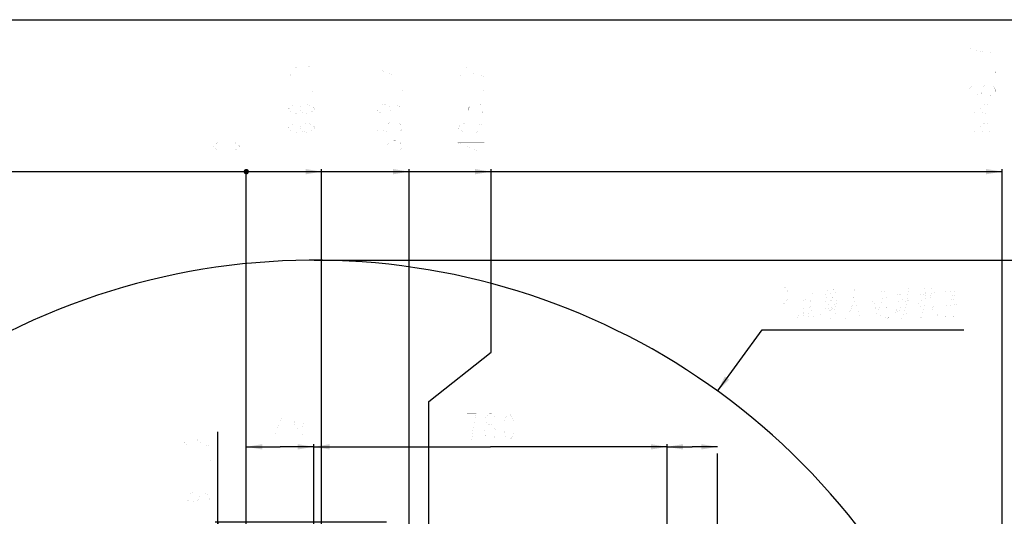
# Model space of a CAD drawing. Header units: millimetres. Extents: x -741 to 6994, y 0 to 4947.
# Tile 96 of 97: x 3111 to 5285, y 3851 to 4947. Entities that reach past the tile are written whole.
import ezdxf

# ---------------------------------------------------------------- set-up
doc = ezdxf.new("R2010")
doc.units = ezdxf.units.MM
doc.header["$LTSCALE"] = 384.676471
doc.layers.get('0').update_dxf_attribs({"linetype": 'CONTINUOUS'})
for name, color, linetype in [('运动范围_DXF_BALLOON', 7, 'CONTINUOUS'), ('运动范围_DXF_CONTINUOUS_LINE', 7, 'CONTINUOUS'), ('运动范围_DXF_DIMENSION', 7, 'CONTINUOUS'), ('运动范围_DXF_FORMAT', 7, 'CONTINUOUS'), ('运动范围_DXF_TEXT', 7, 'CONTINUOUS')]:
    doc.layers.add(name, color=color, linetype=linetype)
doc.styles.get("Standard").update_dxf_attribs({"font": 'txt', "width": 0.7})
doc.dimstyles.new('DIMSTYLE_2', dxfattribs={"dimtxt": 58.823529, "dimasz": 35.294118, "dimexe": 1, "dimexo": 0, "dimgap": 2.5, "dimtad": 1, "dimdsep": 46, "dimtxsty": 'Standard', "dimblk": '_FILLED', "dimblk1": '_FILLED', "dimblk2": '_FILLED', "dimcen": 0.09, "dimclrt": 5, "dimazin": 2, "dimtp": 0.01, "dimtm": 0.01, "dimtfac": 1, "dimtofl": 0, "dimtmove": 0, "dimatfit": 3, "dimldrblk": '_FILLED', "dimfxl": 0, "dimtolj": 1, "dimarcsym": 0})
doc.dimstyles.new('DIMSTYLE_3', dxfattribs={"dimtxt": 58.823529, "dimasz": 35.294118, "dimexe": 1, "dimexo": 0, "dimgap": 2.5, "dimtad": 1, "dimdec": 1, "dimdsep": 46, "dimtxsty": 'Standard', "dimblk": '_FILLED', "dimblk1": '_FILLED', "dimblk2": '_FILLED', "dimcen": 0.09, "dimclrt": 5, "dimazin": 2, "dimtp": 0.01, "dimtm": 0.01, "dimtfac": 1, "dimtdec": 1, "dimtofl": 0, "dimtmove": 0, "dimatfit": 3, "dimldrblk": '_FILLED', "dimfxl": 0, "dimtolj": 1, "dimarcsym": 0})
doc.dimstyles.new('DIMSTYLE_4', dxfattribs={"dimtxt": 58.823529, "dimasz": 35.294118, "dimexe": 1, "dimexo": 0, "dimgap": 2.5, "dimtad": 0, "dimtih": 1, "dimtoh": 1, "dimdsep": 46, "dimtxsty": 'Standard', "dimblk": '_FILLED', "dimblk1": '_FILLED', "dimblk2": '_FILLED', "dimcen": 0.09, "dimclrt": 5, "dimazin": 2, "dimtp": 0.01, "dimtm": 0.01, "dimtfac": 1, "dimtofl": 0, "dimtmove": 0, "dimatfit": 3, "dimldrblk": '_FILLED', "dimfxl": 0, "dimtolj": 1, "dimarcsym": 0})
doc.dimstyles.new('DIMSTYLE_6', dxfattribs={"dimtxt": 58.823529, "dimasz": 35.294118, "dimexe": 1, "dimexo": 0, "dimgap": 2.5, "dimtad": 0, "dimtih": 1, "dimtoh": 1, "dimdec": 1, "dimdsep": 46, "dimtxsty": 'Standard', "dimblk": '_FILLED', "dimblk1": '_FILLED', "dimblk2": '_FILLED', "dimcen": 0.09, "dimclrt": 5, "dimazin": 2, "dimtp": 0.01, "dimtm": 0.01, "dimtfac": 1, "dimtofl": 0, "dimtmove": 0, "dimatfit": 3, "dimldrblk": '_FILLED', "dimfxl": 0, "dimtolj": 1, "dimarcsym": 0})

# ---------------------------------------------------------------- blocks, each defined once
blk = doc.blocks.new('_FILLED')
at = {"color": 0, "linetype": 'ByBlock'}
blk.add_solid([(0, 0), (-1, 0.167), (-1, -0.167)], dxfattribs=at)
blk = doc.blocks.new('*D6')
at = {"layer": '运动范围_DXF_DIMENSION', "color": 2, "linetype": 'Continuous', "transparency": 16777216}
for p, q in [((4540.5, 4004.3), (4596, 4004.3)), ((4651.5, 4004.3), (4596, 4004.3)), ((4540.5, 3752.4), (4540.5, 3989.6)), ((4651.5, 3791.4), (4651.5, 3989.6))]:
    blk.add_line(p, q, dxfattribs=at)
at = {"layer": '运动范围_DXF_DIMENSION', "color": 2, "linetype": 'Continuous', "transparency": 16777216, "xscale": 35.2941176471, "yscale": 35.2941176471, "zscale": 35.2941176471, "rotation": 180}
blk.add_blockref('_FILLED', (4540.5, 4004.3), dxfattribs=at)
at = {"layer": '运动范围_DXF_DIMENSION', "color": 2, "linetype": 'Continuous', "transparency": 16777216, "xscale": 35.2941176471, "yscale": 35.2941176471, "zscale": 35.2941176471}
blk.add_blockref('_FILLED', (4651.5, 4004.3), dxfattribs=at)
blk = doc.blocks.new('*D7')
at = {"layer": '运动范围_DXF_DIMENSION', "color": 2, "linetype": 'Continuous', "transparency": 16777216}
for p, q in [((3548.4, 3792.5), (3548.4, 4037.3)), ((3920.8, 3838.1), (3542.5, 3838.1)), ((3548.4, 3838.1), (3548.4, 3792.5)), ((3548.4, 3746.9), (3548.4, 3792.5)), ((4084.8, 3746.9), (3542.5, 3746.9))]:
    blk.add_line(p, q, dxfattribs=at)
at = {"layer": '运动范围_DXF_DIMENSION', "color": 2, "linetype": 'Continuous', "transparency": 16777216, "xscale": 35.2941176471, "yscale": 35.2941176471, "zscale": 35.2941176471}
for p, rotation in [((3548.4, 3838.1), 90), ((3548.4, 3746.9), 270)]:
    blk.add_blockref('_FILLED', p, dxfattribs=dict(at, rotation=rotation))
blk = doc.blocks.new('*D13')
at = {"layer": '运动范围_DXF_DIMENSION', "color": 2, "linetype": 'Continuous', "transparency": 16777216}
for p, q in [((3760.5, 3718), (3760.5, 4010.2)), ((3760.5, 4004.3), (4150.5, 4004.3)), ((4540.5, 4004.3), (4150.5, 4004.3)), ((4540.5, 3770.5), (4540.5, 4010.2))]:
    blk.add_line(p, q, dxfattribs=at)
at = {"layer": '运动范围_DXF_DIMENSION', "color": 2, "linetype": 'Continuous', "transparency": 16777216, "xscale": 35.2941176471, "yscale": 35.2941176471, "zscale": 35.2941176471, "rotation": 180}
blk.add_blockref('_FILLED', (3760.5, 4004.3), dxfattribs=at)
at = {"layer": '运动范围_DXF_DIMENSION', "color": 2, "linetype": 'Continuous', "transparency": 16777216, "xscale": 35.2941176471, "yscale": 35.2941176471, "zscale": 35.2941176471}
blk.add_blockref('_FILLED', (4540.5, 4004.3), dxfattribs=at)
blk = doc.blocks.new('*D14')
at = {"layer": '运动范围_DXF_DIMENSION', "color": 2, "linetype": 'Continuous', "transparency": 16777216}
for p, q in [((3611.5, 2795.9), (3611.5, 4010.2)), ((3611.5, 4004.3), (3686, 4004.3)), ((3760.5, 4004.3), (3686, 4004.3)), ((3760.5, 3718), (3760.5, 4010.2))]:
    blk.add_line(p, q, dxfattribs=at)
at = {"layer": '运动范围_DXF_DIMENSION', "color": 2, "linetype": 'Continuous', "transparency": 16777216, "xscale": 35.2941176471, "yscale": 35.2941176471, "zscale": 35.2941176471, "rotation": 180}
blk.add_blockref('_FILLED', (3611.5, 4004.3), dxfattribs=at)
at = {"layer": '运动范围_DXF_DIMENSION', "color": 2, "linetype": 'Continuous', "transparency": 16777216, "xscale": 35.2941176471, "yscale": 35.2941176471, "zscale": 35.2941176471}
blk.add_blockref('_FILLED', (3760.5, 4004.3), dxfattribs=at)
blk = doc.blocks.new('*D15')
at = {"layer": '运动范围_DXF_DIMENSION', "color": 2, "linetype": 'Continuous', "transparency": 16777216}
blk.add_line((3611.5, 2795.9), (3611.5, 4617.5), dxfattribs=at)
blk = doc.blocks.new('*D24')
at = {"layer": '运动范围_DXF_BALLOON', "color": 2, "linetype": 'Continuous', "transparency": 16777216}
blk.add_line((3777.8, 3150.6), (3777.8, 4617.5), dxfattribs=at)
blk = doc.blocks.new('*D25')
at = {"layer": '运动范围_DXF_BALLOON', "color": 2, "linetype": 'Continuous', "transparency": 16777216}
blk.add_line((3970.9, 2754.2), (3970.9, 4617.5), dxfattribs=at)
blk = doc.blocks.new('*D26')
at = {"layer": '运动范围_DXF_BALLOON', "color": 2, "linetype": 'Continuous', "transparency": 16777216}
blk.add_line((2243.3, 2961.2), (2243.3, 4617.5), dxfattribs=at)
blk = doc.blocks.new('*D27')
at = {"layer": '运动范围_DXF_BALLOON', "color": 2, "linetype": 'Continuous', "transparency": 16777216}
for p, q in [((4151.9, 4213.6), (4151.9, 4617.5)), ((4014.7, 4104.3), (4151.9, 4213.6)), ((4014.7, 2896.9), (4014.7, 4104.3))]:
    blk.add_line(p, q, dxfattribs=at)
blk = doc.blocks.new('*D32')
at = {"layer": '运动范围_DXF_BALLOON', "color": 2, "linetype": 'Continuous', "transparency": 16777216}
blk.add_line((3761.1, 4416.1), (5504.8, 4416.1), dxfattribs=at)
blk = doc.blocks.new('*D34')
at = {"layer": '运动范围_DXF_BALLOON', "color": 2, "linetype": 'Continuous', "transparency": 16777216}
blk.add_line((5280.3, 2896.9), (5280.3, 4617.5), dxfattribs=at)

msp = doc.modelspace()

# ---------------------------------------------------------------- linework, layer by layer
at = {"color": 2, "linetype": 'Continuous'}
msp.add_line((2243.271, 4611.651), (5280.265, 4611.651), dxfattribs=at)
at = {"color": 2, "linetype": 'Continuous', "const_width": 5.882}
msp.add_lwpolyline([(3608.594, 4611.651, 1), (3614.476, 4611.651, 1)], format="xyb", close=True, dxfattribs=at)
msp.add_lwpolyline([(3608.594, 4611.651, 1), (3614.476, 4611.651, 1)], format="xyb", close=True, dxfattribs=at)
msp.add_lwpolyline([(3608.594, 4611.651, 1), (3614.476, 4611.651, 1)], format="xyb", close=True, dxfattribs=at)
msp.add_lwpolyline([(3608.594, 4611.651, 1), (3614.476, 4611.651, 1)], format="xyb", close=True, dxfattribs=at)
msp.add_lwpolyline([(3608.594, 4611.651, 1), (3614.476, 4611.651, 1)], format="xyb", close=True, dxfattribs=at)
at = {"color": 2, "linetype": 'Continuous'}
for points in [[(3777.847, 4611.651), (3742.553, 4605.769), (3742.553, 4617.534)], [(3970.908, 4611.651), (3935.614, 4605.769), (3935.614, 4617.534)], [(4151.853, 4611.651), (4116.559, 4605.769), (4116.559, 4617.534)], [(5280.265, 4611.651), (5244.971, 4605.769), (5244.971, 4617.534)]]:
    msp.add_solid(points, dxfattribs=at)
at = {"layer": '运动范围_DXF_BALLOON', "color": 5, "linetype": 'Continuous', "const_width": 0.0588}
for points in [[(5265.559, 4873.416), (5241.049, 4875.99), (5226.343, 4878.563), (5216.539, 4881.137), (5206.735, 4883.71), (5206.735, 4863.122)], [(3709.22, 4824.519), (3704.318, 4829.666), (3704.318, 4834.813), (3709.22, 4839.96), (3714.122, 4842.534), (3719.024, 4842.534), (3723.926, 4839.96), (3728.828, 4834.813), (3733.73, 4839.96)], [(3728.828, 4829.666), (3728.828, 4834.813)], [(3733.73, 4839.96), (3743.534, 4845.107), (3748.436, 4845.107)], [(3748.436, 4845.107), (3758.239, 4839.96), (3763.141, 4834.813), (3763.141, 4829.666), (3758.239, 4824.519), (3753.337, 4821.945)], [(3956.202, 4839.96), (3897.378, 4839.96), (3941.496, 4821.945), (3941.496, 4845.107)], [(4088.128, 4821.945), (4083.226, 4824.519), (4078.324, 4829.666), (4078.324, 4834.813), (4083.226, 4839.96), (4088.128, 4842.534), (4097.932, 4842.534), (4102.834, 4839.96)], [(4102.834, 4839.96), (4112.638, 4829.666), (4122.442, 4824.519), (4137.147, 4821.945), (4137.147, 4842.534)], [(5265.559, 4832.24), (5265.559, 4829.666), (5260.657, 4829.666), (5265.559, 4832.24)], [(3763.141, 4791.063), (3763.141, 4788.489), (3758.239, 4788.489), (3763.141, 4791.063)], [(3956.202, 4791.063), (3956.202, 4788.489), (3951.3, 4788.489), (3956.202, 4791.063)], [(4137.147, 4791.063), (4137.147, 4788.489), (4132.245, 4788.489), (4137.147, 4791.063)], [(5231.245, 4788.489), (5226.343, 4783.342), (5221.441, 4780.769), (5216.539, 4780.769), (5211.637, 4783.342), (5206.735, 4788.489), (5206.735, 4793.637), (5211.637, 4798.784), (5216.539, 4801.357), (5221.441, 4801.357), (5226.343, 4798.784), (5231.245, 4793.637)], [(5250.853, 4778.195), (5245.951, 4778.195), (5241.049, 4780.769), (5236.147, 4783.342), (5231.245, 4788.489), (5231.245, 4793.637), (5236.147, 4798.784), (5245.951, 4803.931)], [(5245.951, 4803.931), (5250.853, 4803.931), (5255.755, 4801.357), (5260.657, 4798.784), (5265.559, 4793.637), (5265.559, 4788.489)], [(5265.559, 4788.489), (5260.657, 4783.342), (5250.853, 4778.195)], [(4107.736, 4757.607), (4117.54, 4762.754), (4122.442, 4762.754)], [(4122.442, 4762.754), (4132.245, 4757.607), (4137.147, 4752.46), (4137.147, 4747.313), (4132.245, 4742.166), (4127.343, 4739.592)], [(3743.534, 4739.592), (3733.73, 4742.166), (3728.828, 4749.887), (3733.73, 4757.607), (3743.534, 4760.181), (3753.337, 4757.607), (3758.239, 4755.034), (3763.141, 4749.887), (3758.239, 4744.739), (3753.337, 4742.166), (3743.534, 4739.592), (3723.926, 4739.592), (3714.122, 4742.166), (3709.22, 4744.739), (3704.318, 4749.887), (3709.22, 4755.034), (3714.122, 4757.607)], [(3916.986, 4760.181), (3926.79, 4757.607), (3931.692, 4749.887), (3926.79, 4742.166), (3916.986, 4739.592), (3907.182, 4742.166), (3902.28, 4744.739), (3897.378, 4749.887), (3902.28, 4755.034), (3907.182, 4757.607), (3916.986, 4760.181), (3936.594, 4760.181), (3946.398, 4757.607), (3951.3, 4755.034), (3956.202, 4749.887), (3951.3, 4744.739), (3946.398, 4742.166)], [(4083.226, 4742.166), (4078.324, 4747.313), (4078.324, 4752.46), (4083.226, 4757.607), (4088.128, 4760.181), (4093.03, 4760.181), (4097.932, 4757.607), (4102.834, 4752.46), (4107.736, 4757.607)], [(4102.834, 4747.313), (4102.834, 4752.46)], [(5245.951, 4739.592), (5236.147, 4742.166), (5231.245, 4749.887), (5236.147, 4757.607), (5245.951, 4760.181), (5255.755, 4757.607), (5260.657, 4755.034), (5265.559, 4749.887), (5260.657, 4744.739), (5255.755, 4742.166), (5245.951, 4739.592), (5226.343, 4739.592), (5216.539, 4742.166), (5211.637, 4744.739), (5206.735, 4749.887), (5211.637, 4755.034), (5216.539, 4757.607)], [(3743.534, 4698.416), (3733.73, 4700.989), (3728.828, 4708.71), (3733.73, 4716.431), (3743.534, 4719.004), (3753.337, 4716.431), (3758.239, 4713.857), (3763.141, 4708.71), (3758.239, 4703.563), (3753.337, 4700.989), (3743.534, 4698.416), (3723.926, 4698.416), (3714.122, 4700.989), (3709.22, 4703.563), (3704.318, 4708.71), (3709.22, 4713.857), (3714.122, 4716.431)], [(3897.378, 4719.004), (3897.378, 4703.563), (3921.888, 4700.989), (3916.986, 4706.136), (3916.986, 4711.284), (3921.888, 4716.431), (3926.79, 4719.004), (3936.594, 4721.578), (3946.398, 4719.004), (3951.3, 4716.431), (3956.202, 4711.284), (3956.202, 4706.136), (3951.3, 4700.989), (3946.398, 4698.416)], [(4137.147, 4708.71), (4132.245, 4703.563), (4127.343, 4700.989), (4117.54, 4698.416), (4097.932, 4698.416), (4088.128, 4700.989), (4083.226, 4703.563), (4078.324, 4708.71), (4083.226, 4713.857), (4088.128, 4716.431), (4097.932, 4719.004), (4117.54, 4719.004), (4127.343, 4716.431), (4132.245, 4713.857), (4137.147, 4708.71)], [(5245.951, 4698.416), (5236.147, 4700.989), (5231.245, 4708.71), (5236.147, 4716.431), (5245.951, 4719.004), (5255.755, 4716.431), (5260.657, 4713.857), (5265.559, 4708.71), (5260.657, 4703.563), (5255.755, 4700.989), (5245.951, 4698.416), (5226.343, 4698.416), (5216.539, 4700.989), (5211.637, 4703.563), (5206.735, 4708.71), (5211.637, 4713.857), (5216.539, 4716.431)], [(3902.28, 4659.813), (3897.378, 4664.96), (3897.378, 4670.107), (3902.28, 4675.254), (3907.182, 4677.828), (3912.084, 4677.828), (3916.986, 4675.254), (3921.888, 4670.107), (3926.79, 4675.254)], [(3926.79, 4675.254), (3936.594, 4680.401), (3941.496, 4680.401), (3946.398, 4677.828), (3951.3, 4675.254), (3956.202, 4670.107), (3956.202, 4664.96), (3951.3, 4659.813), (3946.398, 4657.239)], [(4137.147, 4675.254), (4078.324, 4675.254), (4122.442, 4657.239), (4122.442, 4680.401)], [(3704.318, 4667.533), (3763.141, 4667.533)], [(3921.888, 4664.96), (3921.888, 4670.107)], [(5206.735, 4667.533), (5265.559, 4667.533)]]:
    msp.add_lwpolyline(points, dxfattribs=at)
at = {"layer": '运动范围_DXF_CONTINUOUS_LINE', "color": 2, "linetype": 'Continuous'}
msp.add_arc((3761.088, 2896.931), 1519.177, 329.783411, 184.530522, dxfattribs=at)
at = {"layer": '运动范围_DXF_DIMENSION', "color": 5, "linetype": 'Continuous', "const_width": 0.0588}
for points in [[(3596.829, 4667.533), (3591.927, 4662.386), (3587.025, 4659.813), (3577.221, 4657.239), (3557.613, 4657.239), (3547.81, 4659.813), (3542.908, 4662.386), (3538.006, 4667.533), (3542.908, 4672.681), (3547.81, 4675.254), (3557.613, 4677.828), (3577.221, 4677.828), (3587.025, 4675.254), (3591.927, 4672.681), (3596.829, 4667.533)], [(3644.859, 4077.871), (3644.859, 4019.048)], [(3693.756, 4019.048), (3693.756, 4077.871), (3675.741, 4033.754), (3698.903, 4033.754)], [(3737.506, 4058.264), (3734.932, 4048.46), (3727.212, 4043.558), (3719.491, 4048.46), (3716.917, 4058.264), (3719.491, 4068.067), (3722.065, 4072.969), (3727.212, 4077.871), (3732.359, 4072.969), (3734.932, 4068.067), (3737.506, 4058.264), (3737.506, 4038.656), (3734.932, 4028.852), (3732.359, 4023.95), (3727.212, 4019.048), (3722.065, 4023.95), (3719.491, 4028.852)], [(4109.359, 4019.048), (4111.932, 4043.558), (4114.506, 4058.264), (4117.079, 4068.067), (4119.653, 4077.871), (4099.064, 4077.871)], [(4147.962, 4053.362), (4142.814, 4058.264), (4140.241, 4063.165), (4140.241, 4068.067), (4142.814, 4072.969), (4147.962, 4077.871), (4153.109, 4077.871), (4158.256, 4072.969), (4160.829, 4068.067), (4160.829, 4063.165), (4158.256, 4058.264), (4153.109, 4053.362)], [(4191.712, 4019.048), (4186.564, 4023.95), (4183.991, 4028.852), (4181.417, 4038.656), (4181.417, 4058.264), (4183.991, 4068.067), (4186.564, 4072.969), (4191.712, 4077.871), (4196.859, 4072.969), (4199.432, 4068.067), (4202.006, 4058.264), (4202.006, 4038.656), (4199.432, 4028.852), (4196.859, 4023.95), (4191.712, 4019.048)], [(4554.858, 4077.871), (4554.858, 4019.048)], [(4596.035, 4077.871), (4596.035, 4019.048)], [(4637.211, 4077.871), (4637.211, 4019.048)], [(4137.667, 4033.754), (4137.667, 4038.656), (4140.241, 4043.558), (4142.814, 4048.46), (4147.962, 4053.362), (4153.109, 4053.362), (4158.256, 4048.46)], [(4158.256, 4048.46), (4163.403, 4038.656), (4163.403, 4033.754), (4160.829, 4028.852), (4158.256, 4023.95), (4153.109, 4019.048), (4147.962, 4019.048)], [(3484.688, 4006.369), (3479.787, 4008.942), (3474.885, 4014.089), (3474.885, 4019.236), (3479.787, 4024.384), (3484.688, 4026.957), (3494.492, 4026.957), (3499.394, 4024.384), (3504.296, 4019.236), (3509.198, 4014.089), (3519.002, 4008.942), (3533.708, 4006.369), (3533.708, 4026.957)], [(4147.962, 4019.048), (4142.814, 4023.95), (4137.667, 4033.754)], [(3533.708, 3975.486), (3533.708, 3972.913), (3528.806, 3972.913), (3533.708, 3975.486)], [(3474.885, 3934.31), (3533.708, 3934.31)], [(3494.492, 3903.428), (3504.296, 3900.854), (3509.198, 3893.133), (3504.296, 3885.413), (3494.492, 3882.839), (3484.688, 3885.413), (3479.787, 3887.986), (3474.885, 3893.133), (3479.787, 3898.28), (3484.688, 3900.854), (3494.492, 3903.428), (3514.1, 3903.428), (3523.904, 3900.854), (3528.806, 3898.28), (3533.708, 3893.133), (3528.806, 3887.986), (3523.904, 3885.413)]]:
    msp.add_lwpolyline(points, dxfattribs=at)
at = {"layer": '运动范围_DXF_FORMAT', "color": 7, "linetype": 'Continuous'}
msp.add_line((0, 4947.059), (6994.118, 4947.059), dxfattribs=at)
at = {"layer": '运动范围_DXF_TEXT', "color": 2, "linetype": 'Continuous'}
for p, q in [((4652.01, 4127.442), (4750.074, 4262.886)), ((4750.074, 4262.886), (4767.721, 4262.886)), ((4767.721, 4262.886), (5195.957, 4262.886))]:
    msp.add_line(p, q, dxfattribs=at)
at = {"layer": '运动范围_DXF_TEXT', "color": 5, "linetype": 'Continuous', "const_width": 0.0588}
for points in [[(4781.104, 4282.004), (4781.104, 4358.474), (4797.832, 4358.474), (4804.523, 4352.102), (4807.868, 4345.729), (4807.868, 4332.984), (4804.523, 4326.612), (4797.832, 4320.239), (4781.104, 4320.239)], [(4848.016, 4327.64), (4848.016, 4356.007)], [(4890.075, 4353.541), (4890.075, 4330.106)], [(4890.075, 4349.841), (4913.015, 4351.074)], [(4913.015, 4354.774), (4911.741, 4336.273)], [(4953.8, 4356.007), (4952.526, 4327.64)], [(4993.31, 4348.607), (4998.408, 4338.74)], [(5007.329, 4346.14), (5025.172, 4348.607)], [(5073.604, 4354.774), (5071.055, 4330.106), (5067.231, 4309.138), (5057.035, 4286.937)], [(5109.29, 4356.007), (5111.839, 4330.106)], [(5124.584, 4356.007), (5120.76, 4330.106)], [(5152.623, 4353.541), (5152.623, 4286.937)], [(5152.623, 4346.14), (5185.761, 4348.607)], [(5185.761, 4352.307), (5185.761, 4286.937)], [(4837.819, 4333.806), (4837.819, 4306.672)], [(4858.212, 4330.106), (4837.819, 4327.64)], [(4848.016, 4339.973), (4864.584, 4342.44)], [(4856.937, 4311.605), (4858.212, 4331.339)], [(4879.878, 4325.173), (4920.663, 4327.64)], [(4890.075, 4341.207), (4906.643, 4342.44)], [(4890.075, 4333.806), (4913.015, 4335.04)], [(4952.526, 4327.64), (4948.702, 4314.072), (4942.329, 4298.038), (4932.133, 4285.704)], [(4972.918, 4330.106), (4933.408, 4325.173)], [(4953.8, 4327.64), (4967.82, 4289.404), (4978.015, 4289.404)], [(4986.937, 4323.939), (5000.957, 4327.64)], [(5000.957, 4330.106), (4998.408, 4316.539), (5000.957, 4310.372), (4997.133, 4300.504)], [(5004.78, 4330.106), (5030.271, 4333.806)], [(5016.251, 4331.339), (5007.329, 4306.672)], [(5041.741, 4325.173), (5060.859, 4328.873)], [(5045.565, 4338.74), (5060.859, 4342.44)], [(5051.937, 4326.406), (5045.565, 4301.738)], [(5064.682, 4325.173), (5081.251, 4330.106)], [(5082.525, 4331.339), (5073.604, 4286.937), (5069.78, 4298.038)], [(5095.271, 4339.973), (5136.055, 4344.907)], [(5100.369, 4331.339), (5108.016, 4321.472)], [(5115.663, 4330.106), (5115.663, 4291.871)], [(5129.682, 4327.64), (5116.937, 4325.173)], [(5130.957, 4330.106), (5125.859, 4304.205)], [(5158.996, 4336.273), (5179.388, 4338.74)], [(5178.114, 4330.106), (5160.271, 4327.64)], [(5167.917, 4344.907), (5167.917, 4294.338)], [(4831.447, 4306.672), (4828.898, 4286.937)], [(4837.819, 4309.138), (4858.212, 4311.605)], [(4858.212, 4305.438), (4865.859, 4286.937)], [(4879.878, 4295.571), (4902.819, 4306.672)], [(4886.251, 4325.173), (4886.251, 4299.271)], [(4886.251, 4316.539), (4896.447, 4317.772)], [(4886.251, 4309.138), (4896.447, 4310.372)], [(4897.721, 4325.173), (4897.721, 4285.704)], [(4909.192, 4304.205), (4900.27, 4286.937)], [(4901.545, 4317.772), (4915.564, 4319.006)], [(4915.564, 4321.472), (4909.192, 4304.205), (4904.094, 4312.838)], [(4909.192, 4304.205), (4919.388, 4289.404), (4924.486, 4289.404)], [(5004.78, 4306.672), (5025.172, 4312.838)], [(5021.349, 4321.472), (5026.447, 4304.205)], [(5043.015, 4300.504), (5058.309, 4306.672)], [(5055.761, 4314.072), (5060.859, 4300.504)], [(5095.271, 4320.239), (5101.643, 4312.838)], [(5100.369, 4286.937), (5110.565, 4320.239)], [(5124.584, 4304.205), (5120.76, 4310.372)], [(5133.506, 4288.171), (5138.604, 4291.871), (5136.055, 4304.205)], [(5155.172, 4315.305), (5179.388, 4319.006)], [(5180.663, 4321.472), (5176.839, 4301.738), (5171.741, 4309.138)], [(4840.369, 4302.971), (4844.192, 4288.171)], [(4850.564, 4302.971), (4854.388, 4289.404)], [(4986.937, 4300.504), (4997.133, 4300.504), (5026.447, 4286.937), (5031.545, 4291.871)], [(5096.545, 4298.038), (5101.643, 4286.937)], [(5133.506, 4288.171), (5119.486, 4288.171), (5115.663, 4291.871)], [(5152.623, 4291.871), (5183.211, 4293.104), (5185.761, 4289.404)]]:
    msp.add_lwpolyline(points, dxfattribs=at)
at = {"layer": '运动范围_DXF_TEXT', "color": 2, "linetype": 'Continuous'}
msp.add_solid([(4667.943, 4159.48), (4652.01, 4127.442), (4677.472, 4152.58)], dxfattribs=at)

# ---------------------------------------------------------------- dimensions: what is measured, and where the dimension line sits
at = {"layer": '运动范围_DXF_BALLOON', "color": 2, "linetype": 'Continuous'}
for feature_location, offset, dtype, origin, picture, middle in [((2243.271, 2961.206), (0, 1656.328), 1, (3611.535, 2961.206), '*D26', (2228.565, 4646.945)), ((3777.847, 3150.554), (0, 1466.98), 1, (3611.535, 2795.936), '*D24', (3763.141, 4646.945)), ((3970.908, 2754.217), (0, 1863.317), 1, (3611.535, 2754.217), '*D25', (3956.202, 4646.945)), ((4014.748, 2896.931), (137.106, 1720.602), 1, (3611.535, 2896.931), '*D27', (4137.147, 4646.945)), ((5280.265, 2896.931), (0, 1720.602), 1, (3611.535, 2896.931), '*D34', (5265.559, 4646.945)), ((3761.088, 4416.108), (1743.716, 0), 0, (3761.088, 2359.931), '*D32', (5534.216, 4430.814))]:
    dim = msp.add_ordinate_dim(feature_location=feature_location, offset=offset, dtype=dtype, origin=origin, dimstyle='DIMSTYLE_6', dxfattribs=at)
    dim.commit()
    dim.dimension.update_dxf_attribs({"geometry": picture, "text_midpoint": middle})
at = {"layer": '运动范围_DXF_DIMENSION', "color": 2, "linetype": 'Continuous'}
dim = msp.add_ordinate_dim(feature_location=(3611.535037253, 2795.935846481), offset=(0, 1821.597760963), dtype=1, origin=(3611.535037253, 2795.935846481), dimstyle='DIMSTYLE_4', override={"dimgap": 14.706004, "dimtad": 1, "dimtih": 0, "dimtoh": 0}, dxfattribs=at)
dim.commit()
dim.dimension.update_dxf_attribs({"geometry": '*D15', "text_midpoint": (3596.8291549, 4646.94537215)})
for base, p1, p2, angle, dimstyle, picture, middle in [((3548.414, 3838.144), (4084.754, 3746.931), (3920.833, 3838.144), 90, 'DIMSTYLE_3', '*D7', (3548.414, 3872.545)), ((3611.535, 4004.342), (3760.535, 3717.961), (3611.535, 2795.936), 180, 'DIMSTYLE_2', '*D14', (3624.27, 4004.342))]:
    dim = msp.add_linear_dim(base=base, p1=p1, p2=p2, angle=angle, dimstyle=dimstyle, dxfattribs=at)
    dim.commit()
    dim.dimension.update_dxf_attribs({"geometry": picture, "text_midpoint": middle, "dimtype": 160})
for base, p1, p2, picture, middle in [((4540.535, 4004.342), (3760.535, 3717.961), (4540.535, 3770.461), '*D13', (4088.77, 4004.342)), ((4651.535, 4004.342), (4540.535, 3752.389), (4651.535, 3791.353), '*D6', (4534.27, 4004.342))]:
    dim = msp.add_linear_dim(base=base, p1=p1, p2=p2, dimstyle='DIMSTYLE_2', dxfattribs=at)
    dim.commit()
    dim.dimension.update_dxf_attribs({"geometry": picture, "text_midpoint": middle, "dimtype": 160})

doc.saveas('drawing.dxf')
